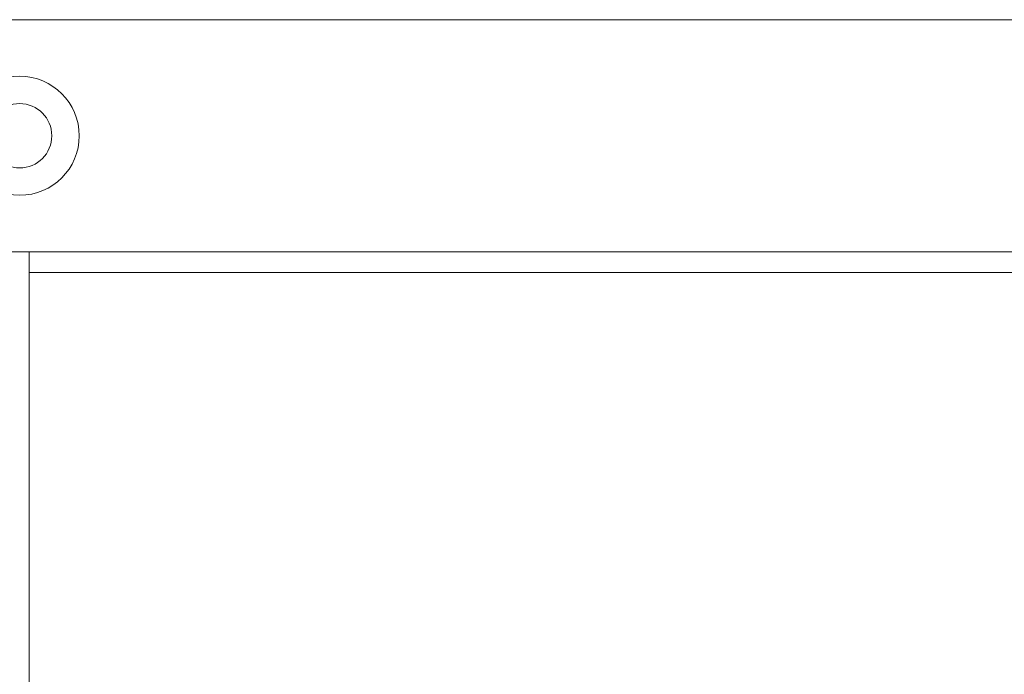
# Model space of a CAD drawing. Header units: millimetres. Extents: x 0 to 1118, y 0 to 864.
# Tile 95 of 256: x 161 to 174, y 423 to 431. Entities that reach past the tile are written whole.
import ezdxf

# ---------------------------------------------------------------- set-up
doc = ezdxf.new("R2010")
doc.units = ezdxf.units.MM

msp = doc.modelspace()

# ---------------------------------------------------------------- linework, layer by layer
at = {"color": 7, "linetype": 'Continuous', "lineweight": 15}
for p, q in [((197.1222, 431.3461), (124.3722, 431.3461)), ((197.1222, 428.2749), (124.3722, 428.2749)), ((160.8722, 428.2749), (160.8722, 427.9999)), ((160.8722, 421.1499), (160.8722, 427.9999)), ((160.8722, 427.9999), (197.1222, 427.9999))]:
    msp.add_line(p, q, dxfattribs=at)
for radius in [0.7875, 0.425]:
    msp.add_circle((160.7472, 429.8105), radius, dxfattribs=at)

doc.saveas('drawing.dxf')
